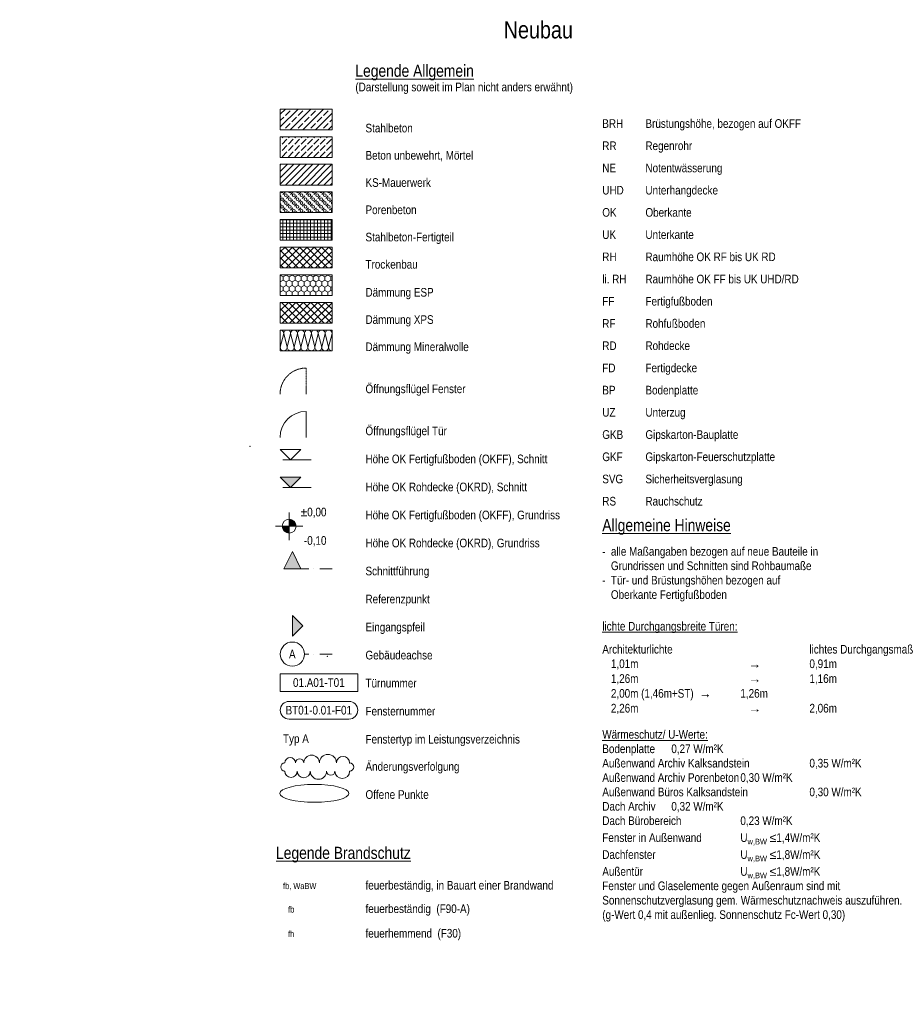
# Model space of a CAD drawing. Header units: metres. Extents: x -58265 to 590738, y -55036 to 35250.
# Tile 10 of 160: x 165684 to 191166, y 6732 to 35250. Entities that reach past the tile are written whole.
import ezdxf

# ---------------------------------------------------------------- set-up
doc = ezdxf.new("R2010")
doc.units = ezdxf.units.M
doc.header["$LTSCALE"] = 0.05
doc.header["$PDSIZE"] = 0.8
doc.linetypes.add('Strichlinie_ eng', pattern=[46, 30, -16])
doc.linetypes.add('Strichpunktlinie', pattern=[13405.555248, 7055.555344, -3527.777672, 0, -2822.222233])
for name, color, linetype in [('_Layout_Plankopf.Layout', 7, 'Continuous'), ('A_1_Schraffuren', 7, 'Continuous'), ('A_4_Text_100', 7, 'Continuous'), ('A_4_Änderungswolke_XX', 7, 'Continuous')]:
    doc.layers.add(name, color=color, linetype=linetype)
doc.styles.add('ERSTELLTER_STIL_1', font='ARIALN.TTF')
doc.styles.add('ERSTELLTER_STIL_2', font='txt')
pattern_1 = [(45, (223111.57, 33853.72), (-106.066, 106.066), []), (135, (223111.57, 33853.72), (106.066, 106.066), [])]

# ---------------------------------------------------------------- blocks, each defined once
blk = doc.blocks.new('*X2', base_point=(223112, 33854))
at = {"layer": 'A_1_Schraffuren', "color": 253, "linetype": 'Continuous', "lineweight": 13}
for p, q in [((173304, 30187), (173375, 30258)), ((173530, 30187), (173601, 30258)), ((173757, 30187), (173827, 30258)), ((173983, 30187), (174054, 30258)), ((174209, 30187), (174280, 30258)), ((174435, 30187), (174506, 30258)), ((174662, 30187), (174732, 30258)), ((173233, 30116), (173262, 30145)), ((173304, 29961), (173375, 30032)), ((173417, 30074), (173488, 30145)), ((173530, 29961), (173601, 30032)), ((173644, 30074), (173714, 30145)), ((173757, 29961), (173827, 30032)), ((173870, 30074), (173941, 30145)), ((173983, 29961), (174054, 30032)), ((174096, 30074), (174167, 30145)), ((174209, 29961), (174280, 30032)), ((174322, 30074), (174393, 30145)), ((174435, 29961), (174506, 30032)), ((174549, 30074), (174619, 30145)), ((174662, 29961), (174732, 30032)), ((173233, 29890), (173262, 29919)), ((173233, 29664), (173262, 29692)), ((173304, 29735), (173375, 29805)), ((173417, 29848), (173488, 29919)), ((173457, 29661), (173488, 29692)), ((173530, 29735), (173601, 29805)), ((173644, 29848), (173714, 29919)), ((173683, 29661), (173714, 29692)), ((173757, 29735), (173827, 29805)), ((173870, 29848), (173941, 29919)), ((173909, 29661), (173941, 29692)), ((173983, 29735), (174054, 29805)), ((174096, 29848), (174167, 29919)), ((174135, 29661), (174167, 29692)), ((174209, 29735), (174280, 29805)), ((174322, 29848), (174393, 29919)), ((174362, 29661), (174393, 29692)), ((174435, 29735), (174506, 29805)), ((174549, 29848), (174619, 29919)), ((174588, 29661), (174619, 29692)), ((174662, 29735), (174732, 29805))]:
    blk.add_line(p, q, dxfattribs=at)
for centre in [(173283, 30053), (173396, 30166), (173396, 29940), (173509, 30053), (173622, 30166), (173622, 29940), (173735, 30053), (173849, 30166), (173849, 29940), (173962, 30053), (174075, 30166), (174075, 29940), (174188, 30053), (174301, 30166), (174301, 29940), (174414, 30053), (174527, 30166), (174527, 29940), (174641, 30053), (173283, 29827), (173396, 29714), (173509, 29827), (173622, 29714), (173735, 29827), (173849, 29714), (173962, 29827), (174075, 29714), (174188, 29827), (174301, 29714), (174414, 29827), (174527, 29714), (174641, 29827)]:
    blk.add_circle(centre, 40, dxfattribs=at)
for centre, start, end in [((173283, 30279), 207.0618, 332.9382), ((173509, 30279), 207.0618, 332.9382), ((173735, 30279), 207.0618, 332.9382), ((173962, 30279), 207.0618, 332.9382), ((174188, 30279), 207.0618, 332.9382), ((174414, 30279), 207.0618, 332.9382), ((174641, 30279), 207.0618, 332.9382), ((174754, 30166), 121.2424, 238.7576), ((174754, 29940), 121.2424, 238.7576), ((174754, 29714), 121.2424, 238.7576)]:
    blk.add_arc(centre, 40, start, end, dxfattribs=at)
blk = doc.blocks.new('*X3', base_point=(223112, 33854))
at = {"layer": 'A_1_Schraffuren', "color": 253, "linetype": 'Continuous', "lineweight": 13}
for p, q in [((173252, 26259), (173233, 26261)), ((173271, 26253), (173252, 26259)), ((173288, 26244), (173271, 26253)), ((173304, 26232), (173288, 26244)), ((173377, 26244), (173362, 26232)), ((173395, 26253), (173377, 26244)), ((173413, 26259), (173395, 26253)), ((173433, 26261), (173413, 26259)), ((173452, 26259), (173433, 26261)), ((173471, 26253), (173452, 26259)), ((173488, 26244), (173471, 26253)), ((173504, 26232), (173488, 26244)), ((173577, 26244), (173562, 26232)), ((173595, 26253), (173577, 26244)), ((173613, 26259), (173595, 26253)), ((173633, 26261), (173613, 26259)), ((173652, 26259), (173633, 26261)), ((173671, 26253), (173652, 26259)), ((173688, 26244), (173671, 26253)), ((173704, 26232), (173688, 26244)), ((173777, 26244), (173762, 26232)), ((173795, 26253), (173777, 26244)), ((173813, 26259), (173795, 26253)), ((173833, 26261), (173813, 26259)), ((173852, 26259), (173833, 26261)), ((173871, 26253), (173852, 26259)), ((173888, 26244), (173871, 26253)), ((173904, 26232), (173888, 26244)), ((173977, 26244), (173962, 26232)), ((173995, 26253), (173977, 26244)), ((174013, 26259), (173995, 26253)), ((174033, 26261), (174013, 26259)), ((174052, 26259), (174033, 26261)), ((174071, 26253), (174052, 26259)), ((174088, 26244), (174071, 26253)), ((174104, 26232), (174088, 26244)), ((174177, 26244), (174162, 26232)), ((174195, 26253), (174177, 26244)), ((174213, 26259), (174195, 26253)), ((174233, 26261), (174213, 26259)), ((174252, 26259), (174233, 26261)), ((174271, 26253), (174252, 26259)), ((174288, 26244), (174271, 26253)), ((174304, 26232), (174288, 26244)), ((174377, 26244), (174362, 26232)), ((174395, 26253), (174377, 26244)), ((174413, 26259), (174395, 26253)), ((174433, 26261), (174413, 26259)), ((174452, 26259), (174433, 26261)), ((174471, 26253), (174452, 26259)), ((174488, 26244), (174471, 26253)), ((174504, 26232), (174488, 26244)), ((174577, 26244), (174562, 26232)), ((174595, 26253), (174577, 26244)), ((174613, 26259), (174595, 26253)), ((174633, 26261), (174613, 26259)), ((174652, 26259), (174633, 26261)), ((174671, 26253), (174652, 26259)), ((174688, 26244), (174671, 26253)), ((174704, 26232), (174688, 26244)), ((173233, 25761), (173333, 26161)), ((173316, 26217), (173304, 26232)), ((173325, 26199), (173316, 26217)), ((173331, 26181), (173325, 26199)), ((173333, 26161), (173331, 26181)), ((173335, 26181), (173333, 26161)), ((173433, 25761), (173333, 26161)), ((173341, 26199), (173335, 26181)), ((173350, 26217), (173341, 26199)), ((173362, 26232), (173350, 26217)), ((173433, 25761), (173533, 26161)), ((173516, 26217), (173504, 26232)), ((173525, 26199), (173516, 26217)), ((173531, 26181), (173525, 26199)), ((173533, 26161), (173531, 26181)), ((173535, 26181), (173533, 26161)), ((173633, 25761), (173533, 26161)), ((173541, 26199), (173535, 26181)), ((173550, 26217), (173541, 26199)), ((173562, 26232), (173550, 26217)), ((173633, 25761), (173733, 26161)), ((173716, 26217), (173704, 26232)), ((173725, 26199), (173716, 26217)), ((173731, 26181), (173725, 26199)), ((173733, 26161), (173731, 26181)), ((173735, 26181), (173733, 26161)), ((173833, 25761), (173733, 26161)), ((173741, 26199), (173735, 26181)), ((173750, 26217), (173741, 26199)), ((173762, 26232), (173750, 26217)), ((173833, 25761), (173933, 26161)), ((173916, 26217), (173904, 26232)), ((173925, 26199), (173916, 26217)), ((173931, 26181), (173925, 26199)), ((173933, 26161), (173931, 26181)), ((173935, 26181), (173933, 26161)), ((174033, 25761), (173933, 26161)), ((173941, 26199), (173935, 26181)), ((173950, 26217), (173941, 26199)), ((173962, 26232), (173950, 26217)), ((174033, 25761), (174133, 26161)), ((174116, 26217), (174104, 26232)), ((174125, 26199), (174116, 26217)), ((174131, 26181), (174125, 26199)), ((174133, 26161), (174131, 26181)), ((174135, 26181), (174133, 26161)), ((174233, 25761), (174133, 26161)), ((174141, 26199), (174135, 26181)), ((174150, 26217), (174141, 26199)), ((174162, 26232), (174150, 26217)), ((174233, 25761), (174333, 26161)), ((174316, 26217), (174304, 26232)), ((174325, 26199), (174316, 26217)), ((174331, 26181), (174325, 26199)), ((174333, 26161), (174331, 26181)), ((174335, 26181), (174333, 26161)), ((174433, 25761), (174333, 26161)), ((174341, 26199), (174335, 26181)), ((174350, 26217), (174341, 26199)), ((174362, 26232), (174350, 26217)), ((174433, 25761), (174533, 26161)), ((174516, 26217), (174504, 26232)), ((174525, 26199), (174516, 26217)), ((174531, 26181), (174525, 26199)), ((174533, 26161), (174531, 26181)), ((174535, 26181), (174533, 26161)), ((174633, 25761), (174533, 26161)), ((174541, 26199), (174535, 26181)), ((174550, 26217), (174541, 26199)), ((174562, 26232), (174550, 26217)), ((174633, 25761), (174733, 26161)), ((174716, 26217), (174704, 26232)), ((174725, 26199), (174716, 26217)), ((174731, 26181), (174725, 26199)), ((174733, 26161), (174731, 26181)), ((173233, 25761), (173235, 25742)), ((173235, 25742), (173241, 25723)), ((173241, 25723), (173250, 25705)), ((173250, 25705), (173262, 25690)), ((173262, 25690), (173277, 25678)), ((173277, 25678), (173295, 25669)), ((173295, 25669), (173313, 25663)), ((173352, 25663), (173371, 25669)), ((173371, 25669), (173388, 25678)), ((173388, 25678), (173404, 25690)), ((173404, 25690), (173416, 25705)), ((173416, 25705), (173425, 25723)), ((173425, 25723), (173431, 25742)), ((173431, 25742), (173433, 25761)), ((173433, 25761), (173435, 25742)), ((173435, 25742), (173441, 25723)), ((173441, 25723), (173450, 25705)), ((173450, 25705), (173462, 25690)), ((173462, 25690), (173477, 25678)), ((173477, 25678), (173495, 25669)), ((173495, 25669), (173513, 25663)), ((173552, 25663), (173571, 25669)), ((173571, 25669), (173588, 25678)), ((173588, 25678), (173604, 25690)), ((173604, 25690), (173616, 25705)), ((173616, 25705), (173625, 25723)), ((173625, 25723), (173631, 25742)), ((173631, 25742), (173633, 25761)), ((173633, 25761), (173635, 25742)), ((173635, 25742), (173641, 25723)), ((173641, 25723), (173650, 25705)), ((173650, 25705), (173662, 25690)), ((173662, 25690), (173677, 25678)), ((173677, 25678), (173695, 25669)), ((173695, 25669), (173713, 25663)), ((173752, 25663), (173771, 25669)), ((173771, 25669), (173788, 25678)), ((173788, 25678), (173804, 25690)), ((173804, 25690), (173816, 25705)), ((173816, 25705), (173825, 25723)), ((173825, 25723), (173831, 25742)), ((173831, 25742), (173833, 25761)), ((173833, 25761), (173835, 25742)), ((173835, 25742), (173841, 25723)), ((173841, 25723), (173850, 25705)), ((173850, 25705), (173862, 25690)), ((173862, 25690), (173877, 25678)), ((173877, 25678), (173895, 25669)), ((173895, 25669), (173913, 25663)), ((173952, 25663), (173971, 25669)), ((173971, 25669), (173988, 25678)), ((173988, 25678), (174004, 25690)), ((174004, 25690), (174016, 25705)), ((174016, 25705), (174025, 25723)), ((174025, 25723), (174031, 25742)), ((174031, 25742), (174033, 25761)), ((174033, 25761), (174035, 25742)), ((174035, 25742), (174041, 25723)), ((174041, 25723), (174050, 25705)), ((174050, 25705), (174062, 25690)), ((174062, 25690), (174077, 25678)), ((174077, 25678), (174095, 25669)), ((174095, 25669), (174113, 25663)), ((174152, 25663), (174171, 25669)), ((174171, 25669), (174188, 25678)), ((174188, 25678), (174204, 25690)), ((174204, 25690), (174216, 25705)), ((174216, 25705), (174225, 25723)), ((174225, 25723), (174231, 25742)), ((174231, 25742), (174233, 25761)), ((174233, 25761), (174235, 25742)), ((174235, 25742), (174241, 25723)), ((174241, 25723), (174250, 25705)), ((174250, 25705), (174262, 25690)), ((174262, 25690), (174277, 25678)), ((174277, 25678), (174295, 25669)), ((174295, 25669), (174313, 25663)), ((174352, 25663), (174371, 25669)), ((174371, 25669), (174388, 25678)), ((174388, 25678), (174404, 25690)), ((174404, 25690), (174416, 25705)), ((174416, 25705), (174425, 25723)), ((174425, 25723), (174431, 25742)), ((174431, 25742), (174433, 25761)), ((174433, 25761), (174435, 25742)), ((174435, 25742), (174441, 25723)), ((174441, 25723), (174450, 25705)), ((174450, 25705), (174462, 25690)), ((174462, 25690), (174477, 25678)), ((174477, 25678), (174495, 25669)), ((174495, 25669), (174513, 25663)), ((174552, 25663), (174571, 25669)), ((174571, 25669), (174588, 25678)), ((174588, 25678), (174604, 25690)), ((174604, 25690), (174616, 25705)), ((174616, 25705), (174625, 25723)), ((174625, 25723), (174631, 25742)), ((174631, 25742), (174633, 25761)), ((174633, 25761), (174635, 25742)), ((174635, 25742), (174641, 25723)), ((174641, 25723), (174650, 25705)), ((174650, 25705), (174662, 25690)), ((174662, 25690), (174677, 25678)), ((174677, 25678), (174695, 25669)), ((174695, 25669), (174713, 25663)), ((173313, 25663), (173333, 25661)), ((173333, 25661), (173352, 25663)), ((173513, 25663), (173533, 25661)), ((173533, 25661), (173552, 25663)), ((173713, 25663), (173733, 25661)), ((173733, 25661), (173752, 25663)), ((173913, 25663), (173933, 25661)), ((173933, 25661), (173952, 25663)), ((174113, 25663), (174133, 25661)), ((174133, 25661), (174152, 25663)), ((174313, 25663), (174333, 25661)), ((174333, 25661), (174352, 25663)), ((174513, 25663), (174533, 25661)), ((174533, 25661), (174552, 25663)), ((174713, 25663), (174733, 25661))]:
    blk.add_line(p, q, dxfattribs=at)

msp = doc.modelspace()

# ---------------------------------------------------------------- hatches: boundary and pattern name
at = {"layer": 'A_1_Schraffuren', "linetype": 'Continuous', "lineweight": 13}
h = msp.add_hatch(dxfattribs=at)
h.set_pattern_fill('Beton__Stahlbeton_0002', color=253, style=0, pattern_type=2)
h.set_pattern_definition([(45, (223111.57, 33853.72), (-183.8478, 183.8478), []), (45, (223019.64, 33945.64), (-183.8478, 183.8478), [195, -65])])
h.paths.add_polyline_path([(173233, 32661), (174733, 32661), (174733, 32061), (173233, 32061)])
h = msp.add_hatch(dxfattribs=at)
h.set_pattern_fill('Beton__unbewehrt_0002', color=253, style=0, pattern_type=2)
h.set_pattern_definition([(45, (223111.57, 33853.72), (-183.8478, 183.8478), [195, -65]), (45, (223111.57, 34037.57), (-183.8478, 183.8478), [195, -65])])
h.paths.add_polyline_path([(173233, 31861), (174733, 31861), (174733, 31261), (173233, 31261)])
h = msp.add_hatch(dxfattribs=at)
h.set_pattern_fill('MW_Kalksandstein_0002', color=253, style=0, pattern_type=2)
h.set_pattern_definition([(45, (223111.57, 33853.72), (-91.92388, 91.92388), [])])
h.paths.add_polyline_path([(173233, 31061), (174733, 31061), (174733, 30461), (173233, 30461)])
h = msp.add_hatch(dxfattribs=at)
h.set_pattern_fill('Beton__Fertigteil_Stütze_BA', color=253, style=0, pattern_type=2)
h.set_pattern_definition([(0, (223111.57, 33853.72), (0, 100), []), (90, (223111.57, 33853.72), (-100, 0), [])])
h.paths.add_polyline_path([(173233, 29461), (174733, 29461), (174733, 28861), (173233, 28861)])
h = msp.add_hatch(dxfattribs=at)
h.set_pattern_fill('Dämmung__hart_1_0002', color=253, style=0, pattern_type=2)
h.set_pattern_definition(pattern_1)
h.paths.add_polyline_path([(173233, 28661), (174733, 28661), (174733, 28061), (173233, 28061)])
h = msp.add_hatch(dxfattribs=at)
h.set_pattern_fill('Verband__Sechseck_2_0002', color=253, style=0, pattern_type=2)
h.set_pattern_definition([(90, (223111.57, 33853.72), (-173.2051, 0), [100, -200]), (90, (223024.96, 34003.72), (-173.2051, 0), [100, -200]), (150, (223111.57, 33953.72), (86.60254, 150), [100, -200]), (150, (222938.36, 33953.72), (86.60254, 150), [100, -200]), (210, (223111.57, 33853.72), (-86.60254, 150), [100, -200]), (210, (222938.36, 33853.72), (-86.60254, 150), [100, -200])])
h.paths.add_polyline_path([(173233, 27861), (174733, 27861), (174733, 27261), (173233, 27261)])
h = msp.add_hatch(dxfattribs=at)
h.set_pattern_fill('Dämmung__hart_1_0002', color=253, style=0, pattern_type=2)
h.set_pattern_definition(pattern_1)
h.paths.add_polyline_path([(173233, 27061), (174733, 27061), (174733, 26461), (173233, 26461)])
at = {"layer": 'A_1_Schraffuren', "linetype": 'Continuous', "lineweight": 15}
for points in [[(173528, 21701), (173828, 22001), (173228, 22001)], [(173491, 20579), (173291, 20579), (173306, 20502), (173350, 20438), (173415, 20394), (173491, 20379)], [(173491, 20579), (173691, 20579), (173676, 20656), (173633, 20720), (173568, 20764), (173491, 20779)], [(173833, 19344), (173583, 19844), (173333, 19344)]]:
    msp.add_hatch(color=7, dxfattribs=at).paths.add_polyline_path(points)
at = {"layer": 'A_1_Schraffuren', "linetype": 'Continuous', "lineweight": 13}
msp.add_hatch(color=7, dxfattribs=at).paths.add_polyline_path([(173583, 17996), (173583, 17396), (173883, 17696)])

# ---------------------------------------------------------------- linework, layer by layer
at = {"layer": '_Layout_Plankopf.Layout', "color": 7, "linetype": 'Strichlinie_ eng', "lineweight": 18}
msp.add_line((173983, 24406), (173983, 25161), dxfattribs=at)
at = {"layer": '_Layout_Plankopf.Layout', "color": 7, "linetype": 'Continuous', "lineweight": 18}
msp.add_line((173983, 23151), (173983, 23906), dxfattribs=at)
at = {"layer": '_Layout_Plankopf.Layout', "color": 7, "linetype": 'Continuous', "lineweight": 15}
for p, q in [((173528, 22501), (173228, 22801)), ((173228, 22801), (173828, 22801)), ((173828, 22801), (173528, 22501)), ((173528, 22501), (173303, 22501)), ((173528, 22501), (174128, 22501)), ((173528, 21701), (173228, 22001)), ((173228, 22001), (173828, 22001)), ((173828, 22001), (173528, 21701)), ((173528, 21701), (173303, 21701)), ((173528, 21701), (174128, 21701)), ((173491, 20179), (173491, 20979)), ((173091, 20579), (173891, 20579))]:
    msp.add_line(p, q, dxfattribs=at)
at = {"layer": '_Layout_Plankopf.Layout', "color": 7, "linetype": 'Strichpunktlinie', "lineweight": 15}
for p, q in [((174733, 19343), (173583, 19344)), ((174733, 16874), (173933, 16874))]:
    msp.add_line(p, q, dxfattribs=at)
at = {"layer": '_Layout_Plankopf.Layout', "color": 7, "linetype": 'Continuous', "lineweight": 13}
for p, q in [((173583, 17996), (173583, 17396)), ((173583, 17996), (173883, 17696)), ((173583, 17396), (173883, 17696))]:
    msp.add_line(p, q, dxfattribs=at)
at = {"layer": '_Layout_Plankopf.Layout', "color": 7, "linetype": 'Continuous', "lineweight": 15}
msp.add_lwpolyline([(175478, 15794), (175478, 16305), (173233, 16305), (173233, 15794)], close=True, dxfattribs=at)
at = {"layer": '_Layout_Plankopf.Layout', "color": 7, "linetype": 'Continuous', "lineweight": 13}
msp.add_lwpolyline([(175222, 14994, 1), (175222, 15505), (173489, 15505, 1), (173489, 14994)], format="xyb", close=True, dxfattribs=at)
at = {"layer": '_Layout_Plankopf.Layout', "color": 7, "linetype": 'Continuous', "lineweight": 15}
for centre, radius in [((173491, 20579), 200), ((173583, 16874), 350)]:
    msp.add_circle(centre, radius, dxfattribs=at)
at = {"layer": '_Layout_Plankopf.Layout', "color": 7, "linetype": 'Strichlinie_ eng', "lineweight": 18}
msp.add_arc((173983, 24406), 755, 90, 180, dxfattribs=at)
at = {"layer": '_Layout_Plankopf.Layout', "color": 7, "linetype": 'Continuous', "lineweight": 18}
msp.add_arc((173983, 23151), 755, 90, 180, dxfattribs=at)
at = {"layer": '_Layout_Plankopf.Layout', "color": 7, "linetype": 'Strichpunktlinie', "lineweight": 13}
for p in [(172355, 22889), (172355, 22889), (174596, 16810), (174596, 16810)]:
    msp.add_point(p, dxfattribs=at)
at = {"layer": 'A_1_Schraffuren', "color": 251, "linetype": 'Continuous', "lineweight": 13, "flags": 128}
for points in [[(173233, 32661), (174733, 32661), (174733, 32061), (173233, 32061)], [(173233, 31861), (174733, 31861), (174733, 31261), (173233, 31261)], [(173233, 31061), (174733, 31061), (174733, 30461), (173233, 30461)], [(173233, 30261), (174733, 30261), (174733, 29661), (173233, 29661)], [(173233, 29461), (174733, 29461), (174733, 28861), (173233, 28861)], [(173233, 28661), (174733, 28661), (174733, 28061), (173233, 28061)], [(173233, 27861), (174733, 27861), (174733, 27261), (173233, 27261)], [(173233, 27061), (174733, 27061), (174733, 26461), (173233, 26461)], [(173233, 26261), (174733, 26261), (174733, 25661), (173233, 25661)]]:
    msp.add_lwpolyline(points, close=True, dxfattribs=at)
at = {"layer": 'A_1_Schraffuren', "color": 7, "linetype": 'Continuous', "lineweight": 15, "flags": 128}
for points in [[(173528, 21701), (173828, 22001), (173228, 22001)], [(173833, 19344), (173583, 19844), (173333, 19344)]]:
    msp.add_lwpolyline(points, close=True, dxfattribs=at)
at = {"layer": 'A_4_Text_100', "color": 30, "linetype": 'Continuous', "lineweight": 18}
msp.add_ellipse((174222, 12841), major_axis=(1000, 0), ratio=0.258249, dxfattribs=at)
at = {"layer": 'A_4_Änderungswolke_XX', "color": 6, "linetype": 'Continuous', "lineweight": 18}
for centre, radius, start, end in [((173365, 13604), 120, 90, 270), ((173520, 13723), 155, 0, 180), ((173795, 13723), 120, 0, 180), ((174141, 13723), 226, 0, 180), ((174614, 13723), 247, 0, 180), ((175051, 13723), 190, 0, 180), ((175241, 13604), 120, 270, 90), ((173544, 13484), 179, 180, 0), ((173913, 13484), 190, 180, 0), ((174339, 13484), 236, 180, 0), ((174695, 13484), 120, 180, 0), ((175028, 13484), 213, 180, 0)]:
    msp.add_arc(centre, radius, start, end, dxfattribs=at)
for p in [(175241, 13723), (173365, 13484), (175241, 13484)]:
    msp.add_point(p, dxfattribs=at)

# ---------------------------------------------------------------- block references
at = {"layer": 'A_1_Schraffuren', "color": 253, "linetype": 'Continuous', "lineweight": 13}
for name in ['*X2', '*X3']:
    msp.add_blockref(name, (223112, 33854), dxfattribs=at)

# ---------------------------------------------------------------- texts
at = {"layer": '_Layout_Plankopf.Layout', "color": 7, "linetype": 'Continuous', "lineweight": 15, "style": 'ERSTELLTER_STIL_1'}
for s, insert, char_height, attachment_point, line_spacing_factor in [('\\A1;{\\pqr;\\fArial Narrow|b0|i0|c0|p0;\\W1.000000;Neubau\\P\\pql;\\fArial Narrow|b0|i0|c0|p0;\\L\\H0.700000x;\\W1.000000;\\L\\P\\pql;\\fArial Narrow|b0|i0|c0|p0;\\W1.000000;Legende Allgemein \\P\\pql;\\fArial Narrow|b0|i0|c0|p0;\\l\\H0.714286x;\\W1.000000;\\l(Darstellung soweit im Plan nicht anders\\fArial Narrow|b0|i0|c0|p0;\\W1.000000; \\fArial Narrow|b0|i0|c0|p0;\\W1.000000;erwähnt)}', (181711, 35207), 500, 3, 0.890462), ('\\A1;{\\pql;\\fArial Narrow|b0|i0|c0|p0;\\W1.000000;Stahlbeton\\P\\pql;\\fArial Narrow|b0|i0|c0|p0;\\H0.944000x;\\W1.000000;\\P\\pql;\\fArial Narrow|b0|i0|c0|p0;\\H1.059322x;\\W1.000000;Beton unbewehrt, Mörtel\\P\\pql;\\fArial Narrow|b0|i0|c0|p0;\\H0.944000x;\\W1.000000;\\P\\pql;\\fArial Narrow|b0|i0|c0|p0;\\H1.059322x;\\W1.000000;KS-Mauerwerk\\P\\pql;\\fArial Narrow|b0|i0|c0|p0;\\H0.944000x;\\W1.000000;\\P\\pql;\\fArial Narrow|b0|i0|c0|p0;\\H1.059322x;\\W1.000000;Porenbeton\\P\\pql;\\fArial Narrow|b0|i0|c0|p0;\\H0.944000x;\\W1.000000;\\P\\pql;\\fArial Narrow|b0|i0|c0|p0;\\H1.059322x;\\W1.000000;Stahlbeton-Fertigteil\\P\\pql;\\fArial Narrow|b0|i0|c0|p0;\\H0.944000x;\\W1.000000;\\P\\pql;\\fArial Narrow|b0|i0|c0|p0;\\H1.059322x;\\W1.000000;Trockenbau\\P\\pql;\\fArial Narrow|b0|i0|c0|p0;\\W1.000000;\\P\\pql;\\fArial Narrow|b0|i0|c0|p0;\\W1.000000;Dämmung ESP\\P\\pql;\\fArial Narrow|b0|i0|c0|p0;\\H0.944000x;\\W1.000000;\\P\\pql;\\fArial Narrow|b0|i0|c0|p0;\\H1.059322x;\\W1.000000;Dämmung XPS\\P\\pql;\\fArial Narrow|b0|i0|c0|p0;\\H0.944000x;\\W1.000000;\\P\\pql;\\fArial Narrow|b0|i0|c0|p0;\\H1.059322x;\\W1.000000;Dämmung Mineralwolle\\P\\pql;\\fArial Narrow|b0|i0|c0|p0;\\W1.000000;\\P\\pql;\\fArial Narrow|b0|i0|c0|p0;\\W1.000000;\\P\\pql;\\fArial Narrow|b0|i0|c0|p0;\\W1.000000;Öffnungsflügel Fenster\\P\\pql;\\fArial Narrow|b0|i0|c0|p0;\\W1.000000;\\P\\pql;\\fArial Narrow|b0|i0|c0|p0;\\W1.000000;\\P\\pql;\\fArial Narrow|b0|i0|c0|p0;\\W1.000000;Öffnungsflügel Tür\\P\\pql;\\fArial Narrow|b0|i0|c0|p0;\\W1.000000;\\P\\pql;\\fArial Narrow|b0|i0|c0|p0;\\W1.000000;Höhe OK Fertigfußboden (OKFF), Schnitt\\P\\pql;\\fArial Narrow|b0|i0|c0|p0;\\W1.000000;\\P\\pql;\\fArial Narrow|b0|i0|c0|p0;\\W1.000000;Höhe OK Rohdecke (OKRD), Schnitt\\P\\pql;\\fArial Narrow|b0|i0|c0|p0;\\W1.000000;\\P\\pql;\\fArial Narrow|b0|i0|c0|p0;\\W1.000000;Höhe OK Fertigfußboden (OKFF), Grundriss\\P\\pql;\\fArial Narrow|b0|i0|c0|p0;\\W1.000000;\\P\\pql;\\fArial Narrow|b0|i0|c0|p0;\\W1.000000;Höhe OK Rohdecke (OKRD), Grundriss\\P\\pql;\\fArial Narrow|b0|i0|c0|p0;\\W1.000000;\\P\\pql;\\fArial Narrow|b0|i0|c0|p0;\\W1.000000;Schnittführung\\P\\pql;\\fArial Narrow|b0|i0|c0|p0;\\W1.000000;\\P\\pql;\\fArial Narrow|b0|i0|c0|p0;\\W1.000000;Referenzpunkt\\P\\pql;\\fArial Narrow|b0|i0|c0|p0;\\W1.000000;\\P\\pql;\\fArial Narrow|b0|i0|c0|p0;\\W1.000000;Eingangspfeil\\P\\pql;\\fArial Narrow|b0|i0|c0|p0;\\W1.000000;\\P\\pql;\\fArial Narrow|b0|i0|c0|p0;\\W1.000000;Gebäudeachse\\P\\pql;\\fArial Narrow|b0|i0|c0|p0;\\W1.000000;\\P\\pql;\\fArial Narrow|b0|i0|c0|p0;\\W1.000000;Türnummer\\P\\pql;\\fArial Narrow|b0|i0|c0|p0;\\W1.000000;\\P\\pql;\\fArial Narrow|b0|i0|c0|p0;\\W1.000000;Fensternummer\\P\\pql;\\fArial Narrow|b0|i0|c0|p0;\\W1.000000;\\P\\pql;\\fArial Narrow|b0|i0|c0|p0;\\W1.000000;Fenstertyp im Leistungsverzeichnis\\P\\pql;\\fArial Narrow|b0|i0|c0|p0;\\H0.948568x;\\W1.000000;\\P\\pql;\\fArial Narrow|b0|i0|c0|p0;\\H1.054221x;\\W1.000000;Änderungsverfolgung\\P\\pql;\\fArial Narrow|b0|i0|c0|p0;\\W1.000000;\\P\\pql;\\fArial Narrow|b0|i0|c0|p0;\\W1.000000;Offene Punkte}', (175702, 12679), 250, 7, 0.973955), ('\\A1;{\\pql;\\fArial Narrow|b0|i0|c0|p0;\\L\\W1.000000;\\L\\P\\pql;\\fArial Narrow|b0|i0|c0|p0;\\W1.000000;Legende Brandschutz }', (173110, 11944), 350, 1, 1.115214)]:
    msp.add_mtext(s, dxfattribs=dict(at, insert=insert, char_height=char_height, attachment_point=attachment_point, line_spacing_factor=line_spacing_factor))
at = {"layer": '_Layout_Plankopf.Layout', "color": 7, "linetype": 'Continuous', "lineweight": 15, "insert": (186941, 35201), "char_height": 500, "width": 8758.06, "attachment_point": 2, "style": 'ERSTELLTER_STIL_1'}
msp.add_mtext('\\A1;{\\pqc;\\fArial Narrow|b0|i0|c0|p0;\\W1.000000; \\P\\pql;\\fArial Narrow|b0|i0|c0|p0;\\L\\H0.700000x;\\W1.000000;\\L\\P\\pql;\\fArial Narrow|b0|i0|c0|p0;\\W1.000000;  \\P\\pql;\\fArial Narrow|b0|i0|c0|p0;\\l\\H0.714286x;\\W1.000000;\\l \\P\\pql;\\fArial Narrow|b0|i0|c0|p0;\\W1.000000;\\P\\pql;\\pt1250;\\fArial Narrow|b0|i0|c0|p0;\\W1.000000;BRH^IBrüstungshöhe, bezogen auf OKFF\\P\\pql;\\pt1250;\\fArial Narrow|b0|i0|c0|p0;\\H0.544000x;\\W1.000000;\\P\\pql;\\pt1250;\\fArial Narrow|b0|i0|c0|p0;\\H1.838235x;\\W1.000000;RR^IRegenrohr\\P\\pql;\\pt1250;\\fArial Narrow|b0|i0|c0|p0;\\H0.544000x;\\W1.000000;\\P\\pql;\\pt1250;\\fArial Narrow|b0|i0|c0|p0;\\H1.838235x;\\W1.000000;NE^INotentwässerung\\P\\pql;\\pt1250;\\fArial Narrow|b0|i0|c0|p0;\\H0.544000x;\\W1.000000;\\P\\pql;\\pt1250;\\fArial Narrow|b0|i0|c0|p0;\\H1.838235x;\\W1.000000;UHD^IUnterhangdecke\\P\\pql;\\pt1250;\\fArial Narrow|b0|i0|c0|p0;\\H0.544000x;\\W1.000000;\\P\\pql;\\pt1250;\\fArial Narrow|b0|i0|c0|p0;\\H1.838235x;\\W1.000000;OK^IOberkante\\P\\pql;\\pt1250;\\fArial Narrow|b0|i0|c0|p0;\\H0.544000x;\\W1.000000;\\P\\pql;\\pt1250;\\fArial Narrow|b0|i0|c0|p0;\\H1.838235x;\\W1.000000;UK^IUnterkante\\P\\pql;\\pt1250;\\fArial Narrow|b0|i0|c0|p0;\\H0.544000x;\\W1.000000;\\P\\pql;\\pt1250;\\fArial Narrow|b0|i0|c0|p0;\\H1.838235x;\\W1.000000;RH^IRaumhöhe OK RF bis UK RD\\P\\pql;\\pt1250;\\fArial Narrow|b0|i0|c0|p0;\\H0.544000x;\\W1.000000;\\P\\pql;\\pt1250;\\fArial Narrow|b0|i0|c0|p0;\\H1.838235x;\\W1.000000;li. RH^IRaumhöhe OK FF bis UK UHD/RD\\P\\pql;\\pt1250;\\fArial Narrow|b0|i0|c0|p0;\\H0.544000x;\\W1.000000;\\P\\pql;\\pt1250;\\fArial Narrow|b0|i0|c0|p0;\\H1.838235x;\\W1.000000;FF^IFertigfußboden\\P\\pql;\\pt1250;\\fArial Narrow|b0|i0|c0|p0;\\H0.544000x;\\W1.000000;\\P\\pql;\\pt1250;\\fArial Narrow|b0|i0|c0|p0;\\H1.838235x;\\W1.000000;RF^IRohfußboden\\P\\pql;\\pt1250;\\fArial Narrow|b0|i0|c0|p0;\\H0.544000x;\\W1.000000;\\P\\pql;\\pt1250;\\fArial Narrow|b0|i0|c0|p0;\\H1.838235x;\\W1.000000;RD^IRohdecke\\P\\pql;\\pt1250;\\fArial Narrow|b0|i0|c0|p0;\\H0.544000x;\\W1.000000;\\P\\pql;\\pt1250;\\fArial Narrow|b0|i0|c0|p0;\\H1.838235x;\\W1.000000;FD^IFertigdecke\\P\\pql;\\pt1250;\\fArial Narrow|b0|i0|c0|p0;\\H0.544000x;\\W1.000000;\\P\\pql;\\pt1250;\\fArial Narrow|b0|i0|c0|p0;\\H1.838235x;\\W1.000000;BP^IBodenplatte\\P\\pql;\\pt1250;\\fArial Narrow|b0|i0|c0|p0;\\H0.544000x;\\W1.000000;\\P\\pql;\\pt1250;\\fArial Narrow|b0|i0|c0|p0;\\H1.838235x;\\W1.000000;UZ^IUnterzug\\P\\pql;\\pt1250;\\fArial Narrow|b0|i0|c0|p0;\\H0.544000x;\\W1.000000;\\P\\pql;\\pt1250;\\fArial Narrow|b0|i0|c0|p0;\\H1.838235x;\\W1.000000;GKB^IGipskarton-Bauplatte\\P\\pql;\\pt1250;\\fArial Narrow|b0|i0|c0|p0;\\H0.544000x;\\W1.000000;\\P\\pql;\\pt1250;\\fArial Narrow|b0|i0|c0|p0;\\H1.838235x;\\W1.000000;GKF^IGipskarton-Feuerschutzplatte\\P\\pql;\\pt1250;\\fArial Narrow|b0|i0|c0|p0;\\H0.544000x;\\W1.000000;\\P\\pql;\\pt1250;\\fArial Narrow|b0|i0|c0|p0;\\H1.838235x;\\W1.000000;SVG^ISicherheitsverglasung\\P\\pql;\\pt1250;\\fArial Narrow|b0|i0|c0|p0;\\H0.544000x;\\W1.000000;\\P\\pql;\\pt1250;\\fArial Narrow|b0|i0|c0|p0;\\H1.838235x;\\W1.000000;RS^IRauchschutz\\P\\pql;\\pt1250;\\fArial Narrow|b0|i0|c0|p0;\\L\\H0.544000x;\\W1.000000;\\L\\P\\pql;\\pt1250;\\fArial Narrow|b0|i0|c0|p0;\\H2.573529x;\\W1.000000;Allgemeine Hinweise\\P\\pql;\\pt1250;\\fArial Narrow|b0|i0|c0|p0;\\H0.388571x;\\W1.000000; \\P\\pql;\\pt250,1250;\\fArial Narrow|b0|i0|c0|p0;\\l\\H1.838235x;\\W1.000000;\\l-^Ialle Maßangaben bezogen auf neue Bauteile in \\P\\pql;\\pt250,1250;\\fArial Narrow|b0|i0|c0|p0;\\W1.000000;^IGrundrissen und Schnitten sind Rohbaumaße\\P\\pql;\\pt250,1250;\\fArial Narrow|b0|i0|c0|p0;\\W1.000000;-^ITür- und Brüstungshöhen bezogen auf \\P\\pql;\\pt250,1250;\\fArial Narrow|b0|i0|c0|p0;\\W1.000000;^IOberkante Fertigfußboden\\P\\pql;\\pt250,1250;\\fArial Narrow|b0|i0|c0|p0;\\H0.800000x;\\W1.000000;\\P\\pql;\\pt250,1250;\\fArial Narrow|b0|i0|c0|p0;\\H0.500000x;\\W1.000000;\\P\\pql;\\pt250,1250;\\fArial Narrow|b0|i0|c0|p0;\\L\\H2.500000x;\\W1.000000;\\Llichte Durchgangsbreite Türen:\\P\\pql;\\pt250,1250;\\fArial Narrow|b0|i0|c0|p0;\\l\\H0.600000x;\\W1.000000;\\l\\P\\pql;\\pt250,1250;\\fArial Narrow|b0|i0|c0|p0;\\H1.666667x;\\W1.000000;Architekturlichte^I  ^Ilichtes Durchgangsmaß\\P\\pql;\\pt250,1250;\\fArial Narrow|b0|i0|c0|p0;\\W1.000000;^I1,01m^I^I^I   \\fArial|b0|i0|c0|p0;\\H1.029412x;\\W1.000000;→\\fArial Narrow|b0|i0|c0|p0;\\H0.971429x;\\W1.000000;  ^I0,91m\\P\\pql;\\pt250,1250;\\fArial Narrow|b0|i0|c0|p0;\\W1.000000;^I1,26m^I^I^I   \\fArial|b0|i0|c0|p0;\\H1.029412x;\\W1.000000;→\\fArial Narrow|b0|i0|c0|p0;\\H0.971429x;\\W1.000000; ^I1,16m\\P\\pql;\\pt250,1250;\\fArial Narrow|b0|i0|c0|p0;\\W1.000000;^I2,00m (1,46m+ST)  \\fArial|b0|i0|c0|p0;\\H1.029412x;\\W1.000000;→\\fArial Narrow|b0|i0|c0|p0;\\H0.971429x;\\W1.000000;^I1,26m\\P\\pql;\\pt250,1250;\\fArial Narrow|b0|i0|c0|p0;\\W1.000000;^I2,26m^I^I^I   \\fArial|b0|i0|c0|p0;\\H1.029412x;\\W1.000000;→\\fArial Narrow|b0|i0|c0|p0;\\H0.971429x;\\W1.000000;^I2,06m\\P\\pql;\\pt250,1250;\\fArial Narrow|b0|i0|c0|p0;\\H0.800000x;\\W1.000000;\\P\\pql;\\pt250,1250;\\fArial Narrow|b0|i0|c0|p0;\\L\\H1.250000x;\\W1.000000;\\LWärmeschutz/ U-Werte:\\P\\pql;\\pt250,1250;\\fArial Narrow|b0|i0|c0|p0;\\l\\W1.000000;\\lBodenplatte^I0,27 W/m²K\\P\\pql;\\pt250,1250;\\fArial Narrow|b0|i0|c0|p0;\\l\\W1.000000;\\lAußenwand Archiv Kalksandstein^I0,35 W/m²K\\P\\pql;\\pt250,1250;\\fArial Narrow|b0|i0|c0|p0;\\l\\W1.000000;\\lAußenwand Archiv Porenbeton^I0,30 W/m²K\\P\\pql;\\pt250,1250;\\fArial Narrow|b0|i0|c0|p0;\\l\\W1.000000;\\lAußenwand Büros Kalksandstein^I0,30 W/m²K\\P\\pql;\\pt250,1250;\\fArial Narrow|b0|i0|c0|p0;\\l\\W1.000000;\\lDach Archiv^I0,32 W/m²K\\P\\pql;\\pt250,1250;\\fArial Narrow|b0|i0|c0|p0;\\l\\W1.000000;\\lDach Bürobereich^I0,23 W/m²K\\P\\pql;\\pt250,1250;\\fArial Narrow|b0|i0|c0|p0;\\l\\W1.000000;\\lFenster in Außenwand   ^IU\\fArial Narrow|b0|i0|c0|p0;\\l\\W1.000000;\\l\\A1{\\H.66x;\\S ^ w,BW;}\\fArial Narrow|b0|i0|c0|p0;\\l\\W1.000000;\\l ≤1,4W/m²K\\P\\pql;\\pt250,1250;\\fArial Narrow|b0|i0|c0|p0;\\l\\W1.000000;\\lDachfenster                ^IU\\fArial Narrow|b0|i0|c0|p0;\\l\\W1.000000;\\l\\A1{\\H.66x;\\S ^ w,BW;}\\fArial Narrow|b0|i0|c0|p0;\\l\\W1.000000;\\l \\fArial Narrow|b0|i0|c0|p0;\\l\\W1.000000;\\l≤\\fArial Narrow|b0|i0|c0|p0;\\l\\W1.000000;\\l1,8W/m²K\\P\\pql;\\pt250,1250;\\fArial Narrow|b0|i0|c0|p0;\\l\\W1.000000;\\lAußentür                ^IU\\fArial Narrow|b0|i0|c0|p0;\\l\\W1.000000;\\l\\A1{\\H.66x;\\S ^ w,BW;}\\fArial Narrow|b0|i0|c0|p0;\\l\\W1.000000;\\l ≤1,8W/m²K\\P\\pql;\\pt250,1250;\\fArial Narrow|b0|i0|c0|p0;\\l\\W1.000000;\\lFenster und Glaselemente gegen Außenraum sind mit Sonnenschutzverglasung gem. Wärmeschutznachweis auszuführen.\\P\\pql;\\pt250,1250;\\fArial Narrow|b0|i0|c0|p0;\\l\\W1.000000;\\l(g-Wert 0,4 mit außenlieg. Sonnenschutz Fc-Wert 0,30)\\P\\pql;\\pt250,1250;\\fArial Narrow|b0|i0|c0|p0;\\l\\W1.000000;\\l\\P\\pql;\\pt250,1250;\\fArial Narrow|b0|i0|c0|p0;\\l\\W1.000000;\\l\\P\\pql;\\pt250,1250;\\fArial Narrow|b0|i0|c0|p0;\\l\\W1.000000;\\l\\P\\pql;\\pt250,1250;\\fArial Narrow|b0|i0|c0|p0;\\l\\H0.528000x;\\W1.000000;\\l}', dxfattribs=at)
at = {"layer": '_Layout_Plankopf.Layout', "color": 7, "linetype": 'Continuous', "lineweight": 15}
for s, insert, char_height, attachment_point, style in [('\\A1;{\\pqr;\\fArial Narrow|b0|i0|c0|p0;\\W1.000000;±0,00}', (174571, 20966), 250, 6, 'ERSTELLTER_STIL_1'), ('\\A1;{\\pqr;\\fArial Narrow|b0|i0|c0|p0;\\W1.000000;-0,10}', (174571, 20143), 250, 6, 'ERSTELLTER_STIL_1'), ('\\A1;{\\pql;\\fArial Narrow|b0|i0|c0|p0;\\W1.000000;A}', (173486, 16875), 250, 4, 'ERSTELLTER_STIL_1'), ('\\A1;{\\pql;\\fArial Narrow|b0|i0|c0|p0;\\W1.000000;01.A01-\\fArial Narrow|b0|i0|c0|p0;\\W1.000000;T01}', (173602, 16049), 250, 4, 'ERSTELLTER_STIL_1'), ('\\A1;{\\pql;\\fArial Narrow|b0|i0|c0|p0;\\W1.000000;feuerbeständig, in Bauart einer Brandwand}', (175702, 10305), 250, 1, 'ERSTELLTER_STIL_1'), ('\\A1;{\\pql;\\fSwis721 Cn BT|b0|i0|c0|p0;\\W1.000000;fb, \\fSwis721 Cn BT|b0|i0|c0|p0;\\W1.000000;WaBW}', (173313, 10035), 180, 7, 'ERSTELLTER_STIL_2'), ('\\A1;{\\pqc;\\fSwis721 Cn BT|b0|i0|c0|p0;\\W1.000000; fb \\fSwis721 Cn BT|b0|i0|c0|p0;\\W1.000000; \\fSwis721 Cn BT|b0|i0|c0|p0;\\W1.000000; }', (173521, 9387), 180, 8, 'ERSTELLTER_STIL_2'), ('\\A1;{\\pql;\\fArial Narrow|b0|i0|c0|p0;\\W1.000000;feuerbeständig\\fArial Narrow|b0|i0|c0|p0;\\W1.000000;  (F\\fArial Narrow|b0|i0|c0|p0;\\W1.000000;90-A\\fArial Narrow|b0|i0|c0|p0;\\W1.000000;)}', (175702, 9625), 250, 1, 'ERSTELLTER_STIL_1'), ('\\A1;{\\pqc;\\fSwis721 Cn BT|b0|i0|c0|p0;\\W1.000000; \\fSwis721 Cn BT|b0|i0|c0|p0;\\W1.000000;fh \\fSwis721 Cn BT|b0|i0|c0|p0;\\W1.000000; \\fSwis721 Cn BT|b0|i0|c0|p0;\\W1.000000; }', (173520, 8678), 180, 8, 'ERSTELLTER_STIL_2'), ('\\A1;{\\pql;\\fArial Narrow|b0|i0|c0|p0;\\W1.000000;feuerhemmend  (F30)}', (175702, 8914), 250, 1, 'ERSTELLTER_STIL_1')]:
    msp.add_mtext(s, dxfattribs=dict(at, insert=insert, char_height=char_height, attachment_point=attachment_point, style=style))
at = {"layer": '_Layout_Plankopf.Layout', "color": 7, "linetype": 'Continuous', "lineweight": 13, "char_height": 250, "attachment_point": 4, "style": 'ERSTELLTER_STIL_1'}
for s, insert in [('\\A1;{\\pql;\\fArial Narrow|b0|i0|c0|p0;\\W1.000000;BT01-0\\fArial Narrow|b0|i0|c0|p0;\\W1.000000;.01-F0\\fArial Narrow|b0|i0|c0|p0;\\W1.000000;1}', (173386, 15249)), ('\\A1;{\\pql;\\fArial Narrow|b0|i0|c0|p0;\\W1.000000; Typ A }', (173233, 14388))]:
    msp.add_mtext(s, dxfattribs=dict(at, insert=insert))

doc.saveas('drawing.dxf')
